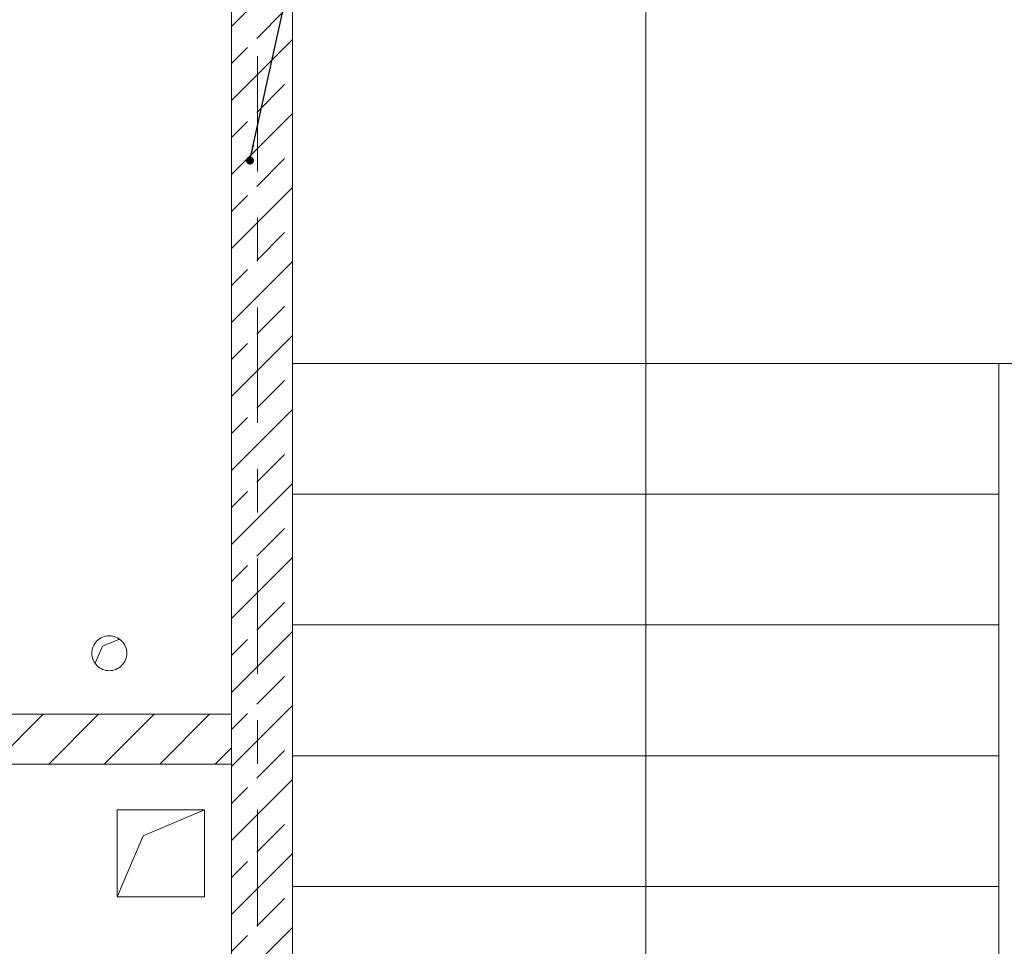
# Model space of a CAD drawing. Header units: metres. Extents: x -3.6 to 84.5, y -11 to 16.8.
# Tile 228 of 256: x 10.8 to 13, y 10.7 to 12.8. Entities that reach past the tile are written whole.
import ezdxf

# ---------------------------------------------------------------- set-up
doc = ezdxf.new("R2010")
doc.units = ezdxf.units.M
doc.header["$MEASUREMENT"] = 0
for name, pattern in [('Strichlinie doppelt', [0.546806, 0.264583, -0.105833, 0.070556, -0.105833]), ('Strichlinie eng', [0.115, 0.075, -0.04]), ('Wipeout_Contour', [1, 0, -1])]:
    doc.linetypes.add(name, pattern=pattern)
for name, color, linetype in [('152 - Bemaßung_ Beschriftung.Ausbau', 7, 'Continuous'), ('401 - Zone.Raum_ Raumbegrenzung_ Whg.', 7, 'Continuous'), ('451 - Universal.Achsen Raster', 7, 'Continuous'), ('603 - Struktur.Bodenplatte_ Decke Roh', 7, 'Continuous'), ('605 - Struktur.Wand Innen', 7, 'Continuous'), ('610 - Struktur.Treppe_ Rampe', 7, 'Continuous'), ('650 - Abdeckung.Fußboden Aufbau', 7, 'Continuous')]:
    doc.layers.add(name, color=color, linetype=linetype)
doc.styles.add('ERSTELLTER_STIL_1', font='txt')
doc.styles.add('ERSTELLTER_STIL_2', font='txt')
doc.dimstyles.new('ERSTELLTER_STIL__1', dxfattribs={"dimtxt": 0.1, "dimasz": 0.0532, "dimexe": 0.18, "dimexo": 0.0625, "dimgap": 0, "dimtad": 1, "dimzin": 0, "dimdsep": 46, "dimtxsty": 'ERSTELLTER_STIL_2', "dimblk": 'ARROWHEAD_2', "dimblk1": 'ARROWHEAD_2', "dimblk2": 'ARROWHEAD_2', "dimcen": 0.09, "dimse1": 1, "dimse2": 1, "dimclrd": 7, "dimclre": 7, "dimclrt": 7, "dimazin": 0, "dimtfac": 1, "dimtdec": 4, "dimtmove": 0, "dimatfit": 3, "dimfxl": 1, "dimtolj": 1, "dimtzin": 0, "dimarcsym": 0})
doc.dimstyles.new('ERSTELLTER_STIL__3', dxfattribs={"dimtxt": 0.1, "dimasz": 0.0532, "dimexe": 0.18, "dimexo": 0.0625, "dimgap": 0, "dimtad": 1, "dimtih": 1, "dimtoh": 1, "dimzin": 0, "dimdsep": 46, "dimtxsty": 'ERSTELLTER_STIL_2', "dimblk": 'ARROWHEAD_2', "dimblk1": 'ARROWHEAD_2', "dimblk2": 'ARROWHEAD_2', "dimcen": 0.09, "dimse1": 1, "dimse2": 1, "dimclrd": 7, "dimclre": 7, "dimclrt": 7, "dimazin": 0, "dimtfac": 1, "dimtdec": 4, "dimtmove": 0, "dimatfit": 3, "dimfxl": 1, "dimtolj": 1, "dimtzin": 0, "dimarcsym": 0})
doc.dimstyles.new('ERSTELLTER_STIL__7', dxfattribs={"dimtxt": 0.18, "dimasz": 0.03648, "dimexe": 0.18, "dimexo": 0.0625, "dimgap": 0, "dimtad": 0, "dimtih": 1, "dimtoh": 1, "dimdec": 4, "dimzin": 0, "dimdsep": 46, "dimcen": 0.09, "dimadec": 0, "dimazin": 0, "dimtfac": 1, "dimtdec": 4, "dimtmove": 0, "dimatfit": 3, "dimldrblk": 'ARROWHEAD_11', "dimfxl": 1, "dimtolj": 1, "dimtzin": 0, "dimarcsym": 0})

# ---------------------------------------------------------------- blocks, each defined once
blk = doc.blocks.new('ARROWHEAD_11')
at = {"color": 0, "linetype": 'Continuous', "lineweight": 0}
blk.add_line((0, 0), (-1, 0), dxfattribs=at)
at = {"color": 0, "linetype": 'Continuous', "lineweight": 0, "const_width": 0.25, "flags": 128}
blk.add_lwpolyline([(-0.125, 0, 1), (0.125, 0, 1)], format="xyb", close=True, dxfattribs=at)
blk = doc.blocks.new('*D366')
at = {"layer": '152 - Bemaßung_ Beschriftung.Ausbau', "color": 7, "linetype": 'Continuous', "lineweight": 5}
for p, q in [((7.8, 15.3025), (7.8, 15.4075)), ((11.27, 15.3025), (11.27, 15.4075)), ((7.8202, 15.39), (7.7798, 15.32)), ((11.2902, 15.39), (11.2498, 15.32)), ((7.67, 15.355), (7.8, 15.355)), ((7.8, 15.355), (11.27, 15.355)), ((11.27, 15.355), (11.41, 15.355))]:
    blk.add_line(p, q, dxfattribs=at)
at = {"layer": '152 - Bemaßung_ Beschriftung.Ausbau', "color": 7, "lineweight": 5, "char_height": 0.1, "attachment_point": 7, "style": 'ERSTELLTER_STIL_2'}
for s, insert in [('\\A1;{\\pql;\\fArial|b0|i0|c0|p38;3,47}', (9.3261, 15.375)), ('\\A1;{\\pql;\\fArial|b0|i0|c0|p38;14}', (11.098, 15.375))]:
    blk.add_mtext(s, dxfattribs=dict(at, insert=insert))
blk = doc.blocks.new('ARROWHEAD_2')
at = {"color": 0, "linetype": 'Continuous', "lineweight": 0}
for p, q in [((-0.378, -0.655), (0.378, 0.655)), ((0, 0), (-1, 0))]:
    blk.add_line(p, q, dxfattribs=at)
blk = doc.blocks.new('*D367')
at = {"layer": '152 - Bemaßung_ Beschriftung.Ausbau', "color": 7, "linetype": 'Continuous', "lineweight": 5}
for p, q in [((11.41, 15.3025), (11.41, 15.4075)), ((11.2902, 15.39), (11.2498, 15.32)), ((11.4302, 15.39), (11.3898, 15.32)), ((11.27, 15.355), (11.41, 15.355)), ((11.41, 15.355), (14.84, 15.355))]:
    blk.add_line(p, q, dxfattribs=at)
blk = doc.blocks.new('*D368')
at = {"layer": '152 - Bemaßung_ Beschriftung.Ausbau', "color": 7, "linetype": 'Continuous', "lineweight": 5}
for p, q in [((11.4302, 15.39), (11.3898, 15.32)), ((14.8602, 15.39), (14.8198, 15.32)), ((11.41, 15.355), (14.84, 15.355))]:
    blk.add_line(p, q, dxfattribs=at)
at = {"layer": '152 - Bemaßung_ Beschriftung.Ausbau', "color": 7, "lineweight": 5, "insert": (12.992, 15.375), "char_height": 0.1, "attachment_point": 7, "style": 'ERSTELLTER_STIL_2'}
blk.add_mtext('\\A1;{\\pql;\\fArial|b0|i0|c0|p38;3,43}', dxfattribs=at)
blk = doc.blocks.new('*D369')
at = {"layer": '152 - Bemaßung_ Beschriftung.Ausbau', "color": 7, "linetype": 'Continuous', "lineweight": 5}
for p, q in [((14.84, 15.3025), (14.84, 15.4075)), ((15.04, 15.3025), (15.04, 15.4075)), ((14.8602, 15.39), (14.8198, 15.32)), ((15.0602, 15.39), (15.0198, 15.32)), ((11.41, 15.355), (14.84, 15.355)), ((14.84, 15.355), (15.04, 15.355)), ((15.04, 15.355), (18.48, 15.355))]:
    blk.add_line(p, q, dxfattribs=at)
at = {"layer": '152 - Bemaßung_ Beschriftung.Ausbau', "color": 7, "lineweight": 5, "insert": (14.8641, 15.375), "char_height": 0.1, "attachment_point": 7, "style": 'ERSTELLTER_STIL_2'}
blk.add_mtext('\\A1;{\\pql;\\fArial|b0|i0|c0|p38;20}', dxfattribs=at)
blk = doc.blocks.new('*D648')
at = {"layer": '152 - Bemaßung_ Beschriftung.Ausbau', "color": 7, "linetype": 'Continuous', "lineweight": 5}
for p, q in [((-1.675, 13.455), (-1.675, 13.695)), ((-1.71, 13.4752), (-1.64, 13.4348)), ((-1.6225, 13.455), (-1.7275, 13.455)), ((-1.675, 0.245), (-1.675, 13.455)), ((-1.71, 0.2652), (-1.64, 0.2248)), ((-1.6225, 0.245), (-1.7275, 0.245)), ((-1.675, 0.005), (-1.675, 0.245))]:
    blk.add_line(p, q, dxfattribs=at)
at = {"layer": '152 - Bemaßung_ Beschriftung.Ausbau', "color": 7, "lineweight": 5, "insert": (-1.695, 6.679), "char_height": 0.1, "attachment_point": 7, "rotation": 90, "style": 'ERSTELLTER_STIL_2'}
blk.add_mtext('\\A1;{\\pql;\\fArial|b0|i0|c0|p38;13,21}', dxfattribs=at)

msp = doc.modelspace()

# ---------------------------------------------------------------- linework, layer by layer
at = {"layer": '401 - Zone.Raum_ Raumbegrenzung_ Whg.', "color": 7, "linetype": 'Continuous', "lineweight": 9}
for p, q in [((12.8169, 12.8022), (11.6031, 12.8022)), ((11.6031, 12.8022), (11.6031, 11.1031)), ((11.6031, 12.8022), (12.8169, 12.8022)), ((11.6031, 12.6156), (11.6031, 12.8022)), ((12.8169, 11.1031), (12.8169, 12.8022)), ((12.8169, 12.8022), (12.8169, 12.6156)), ((12.8169, 12.6156), (11.6031, 12.6156)), ((11.6031, 12.6156), (12.8169, 12.6156)), ((11.6031, 12.429), (11.6031, 12.6156)), ((12.8169, 12.6156), (12.8169, 12.429)), ((12.8169, 12.429), (11.6031, 12.429)), ((11.6031, 12.429), (12.8169, 12.429)), ((11.6031, 12.2817), (11.6031, 12.429)), ((12.8169, 12.429), (12.8169, 12.2817)), ((12.8169, 12.2817), (11.6031, 12.2817)), ((11.6031, 12.2817), (12.8169, 12.2817)), ((11.6031, 12.1343), (11.6031, 12.2817)), ((12.8169, 12.2817), (12.8169, 12.1343)), ((12.8169, 12.1343), (11.6031, 12.1343)), ((11.6031, 12.1343), (12.8169, 12.1343)), ((11.6031, 11.987), (11.6031, 12.1343)), ((12.8169, 12.1343), (12.8169, 11.987)), ((12.8169, 11.987), (11.6031, 11.987)), ((11.6031, 11.987), (12.8169, 11.987)), ((11.6031, 11.8397), (11.6031, 11.987)), ((12.8169, 11.987), (12.8169, 11.8397)), ((12.8169, 11.8397), (11.6031, 11.8397)), ((11.6031, 11.8397), (12.8169, 11.8397)), ((11.6031, 11.6924), (11.6031, 11.8397)), ((12.8169, 11.8397), (12.8169, 11.6924)), ((12.8169, 11.6924), (11.6031, 11.6924)), ((11.6031, 11.6924), (12.8169, 11.6924)), ((11.6031, 11.5451), (11.6031, 11.6924)), ((12.8169, 11.6924), (12.8169, 11.5451)), ((12.8169, 11.5451), (11.6031, 11.5451)), ((11.6031, 11.5451), (12.8169, 11.5451)), ((11.6031, 11.3977), (11.6031, 11.5451)), ((12.8169, 11.5451), (12.8169, 11.3977)), ((12.8169, 11.3977), (11.6031, 11.3977)), ((11.6031, 11.3977), (12.8169, 11.3977)), ((11.6031, 11.2504), (11.6031, 11.3977)), ((12.8169, 11.3977), (12.8169, 11.2504)), ((12.8169, 11.2504), (11.6031, 11.2504)), ((11.6031, 11.2504), (12.8169, 11.2504)), ((11.6031, 11.1031), (11.6031, 11.2504)), ((12.8169, 11.2504), (12.8169, 11.1031)), ((11.6031, 11.1031), (12.8169, 11.1031)), ((12.8169, 11.1031), (11.6031, 11.1031))]:
    msp.add_line(p, q, dxfattribs=at)
at = {"layer": '451 - Universal.Achsen Raster', "color": 160, "linetype": 'Strichlinie doppelt', "lineweight": 9, "true_color": 0x3232ff}
msp.add_line((11.33, -10.585), (11.33, 16.355), dxfattribs=at)
at = {"layer": '603 - Struktur.Bodenplatte_ Decke Roh', "color": 7, "linetype": 'Continuous', "lineweight": 5}
for p, q in [((10.974, 11.376), (11.013, 11.3927)), ((10.9573, 11.337), (10.974, 11.376))]:
    msp.add_line(p, q, dxfattribs=at)
at = {"layer": '603 - Struktur.Bodenplatte_ Decke Roh', "color": 7, "linetype": 'Continuous', "lineweight": 9}
for p, q in [((11.068, 10.941), (11.208, 11.001)), ((11.008, 10.801), (11.068, 10.941))]:
    msp.add_line(p, q, dxfattribs=at)
at = {"layer": '603 - Struktur.Bodenplatte_ Decke Roh', "color": 7, "linetype": 'Continuous', "lineweight": 18, "flags": 128}
msp.add_lwpolyline([(62.275, 0.005), (62.275, 13.695), (50.78, 13.695), (50.78, 13), (50.84, 13), (50.84, 8.585), (49.03, 8.585), (49.03, 8.725), (47.41, 8.725), (47.41, 13), (47.48, 13), (47.48, 13.695), (14.78, 13.695), (14.78, 13), (14.84, 13), (14.84, 8.585), (13.03, 8.585), (13.03, 8.725), (11.41, 8.725), (11.41, 13), (11.48, 13), (11.48, 13.695), (-0.015, 13.695), (-0.015, 0.005)], dxfattribs=at)
at = {"layer": '603 - Struktur.Bodenplatte_ Decke Roh', "color": 7, "linetype": 'Continuous', "lineweight": 9, "flags": 128}
msp.add_lwpolyline([(11.03, 11.36, 0.414214), (10.99, 11.4, 0.414214), (10.95, 11.36, 0.414214), (10.99, 11.32, 0.414214)], format="xyb", close=True, dxfattribs=at)
for points in [[(11.208, 11.001), (11.008, 11.001)], [(11.008, 11.001), (11.008, 10.801)], [(11.208, 10.801), (11.208, 11.001)], [(11.008, 10.801), (11.208, 10.801)]]:
    msp.add_lwpolyline(points, dxfattribs=at)
at = {"layer": '605 - Struktur.Wand Innen', "color": 7, "linetype": 'Continuous', "lineweight": 18, "flags": 128}
msp.add_lwpolyline([(11.27, 13), (11.27, 8.5)], dxfattribs=at)
at = {"layer": '650 - Abdeckung.Fußboden Aufbau', "color": 7, "linetype": 'Continuous', "lineweight": 13, "flags": 128}
msp.add_lwpolyline([(7.67, 11.775), (7.8, 11.775), (7.8, 11.22), (11.27, 11.22), (11.27, 12.99), (11.17, 12.99), (11.17, 13.445), (7.89, 13.445), (7.89, 12.99), (7.8, 12.99), (7.8, 12.785), (7.67, 12.785)], dxfattribs=at)
msp.add_lwpolyline([(7.8, 8.51), (7.89, 8.51), (7.89, 8.2555), (9.315, 8.2555), (9.315, 8.105), (10.325, 8.105), (10.325, 8.2555), (11.17, 8.2555), (11.17, 8.51), (11.27, 8.51), (11.27, 11.1055), (7.8, 11.1055)], close=True, dxfattribs=at)

# ---------------------------------------------------------------- texts
at = {"layer": '401 - Zone.Raum_ Raumbegrenzung_ Whg.', "color": 7, "lineweight": 9, "attachment_point": 1}
for s, insert, char_height, style in [('\\A1;{\\pqj;\\pt0;\\fArial|b1|i0|c0|p38;}', (12.7383, 12.7875), 0.1, 'ERSTELLTER_STIL_1'), ('\\A1;{\\pqj;\\pt0;\\fArial|b1|i0|c0|p38;Treppenraum 2}', (11.6817, 12.7646), 0.1, 'ERSTELLTER_STIL_1'), ('\\A1;{\\pqj;\\pt0;\\fArial|b1|i0|c0|p38;}', (12.7383, 12.6009), 0.1, 'ERSTELLTER_STIL_1'), ('\\A1;{\\pql;\\pt0;\\fArial|b1|i0|c0|p38;1.0.04}', (11.6817, 12.578), 0.1, 'ERSTELLTER_STIL_1'), ('\\A1;{\\pqj;\\pt0;\\fArial|b0|i0|c0|p38;Alt Nr TH02}', (11.6817, 12.3971), 0.075, 'ERSTELLTER_STIL_2'), ('\\A1;{\\pqj;\\pt0;\\fArial|b0|i0|c0|p38;}', (12.7383, 12.4143), 0.075, 'ERSTELLTER_STIL_2'), ('\\A1;{\\pqj;\\pt0;\\fArial|b0|i0|c0|p38;NF: }', (11.6817, 12.2498), 0.075, 'ERSTELLTER_STIL_2'), ('\\A1;{\\pql;\\pt0,0.05;\\fArial|b0|i0|c0|p38;26,06\\fArial|b0|i0|c0|p38;\\A1{\\H.66x;\\S^  ;}\\fArial|b0|i0|c0|p38; m\\fArial|b0|i0|c0|p38;\\A1{\\H.66x;\\S2^  ;}}', (12.3298, 12.2498), 0.075, 'ERSTELLTER_STIL_2'), ('\\A1;{\\pqj;\\pt0;\\fArial|b0|i0|c0|p38;OKFF: }', (11.6817, 12.1025), 0.075, 'ERSTELLTER_STIL_2'), ('\\A1;{\\pqj;\\pt0;\\fArial|b0|i0|c0|p38;±0,00}', (12.4826, 12.1025), 0.075, 'ERSTELLTER_STIL_2'), ('\\A1;{\\pqj;\\pt0;\\fArial|b0|i0|c0|p38;OKRB: }', (11.6817, 11.9551), 0.075, 'ERSTELLTER_STIL_2'), ('\\A1;{\\pqj;\\pt0;\\fArial|b0|i0|c0|p38;-0,12}', (12.5045, 11.9551), 0.075, 'ERSTELLTER_STIL_2'), ('\\A1;{\\pqj;\\pt0;\\fArial|b0|i0|c0|p38;3,00 m}', (12.4243, 11.8078), 0.075, 'ERSTELLTER_STIL_2'), ('\\A1;{\\pqj;\\pt0;\\fArial|b0|i0|c0|p38;RH: }', (11.6817, 11.8078), 0.075, 'ERSTELLTER_STIL_2'), ('\\A1;{\\pqj;\\pt0;\\fArial|b0|i0|c0|p38;RU: }', (11.6817, 11.6605), 0.075, 'ERSTELLTER_STIL_2'), ('\\A1;{\\pqj;\\pt0;\\fArial|b0|i0|c0|p38;22,60 m}', (12.3674, 11.6605), 0.075, 'ERSTELLTER_STIL_2'), ('\\A1;{\\pqj;\\pt0;\\fArial|b0|i0|c0|p38;Linoleum; Terrazzo}', (11.8709, 11.5132), 0.075, 'ERSTELLTER_STIL_2'), ('\\A1;{\\pqj;\\pt0;\\fArial|b0|i0|c0|p38;FB: }', (11.6817, 11.5132), 0.075, 'ERSTELLTER_STIL_2'), ('\\A1;{\\pqj;\\pt0;\\fArial|b0|i0|c0|p38;WB: }', (11.6817, 11.3659), 0.075, 'ERSTELLTER_STIL_2'), ('\\A1;{\\pqj;\\pt0;\\fArial|b0|i0|c0|p38;Glasvlies}', (12.3221, 11.3659), 0.075, 'ERSTELLTER_STIL_2'), ('\\A1;{\\pqj;\\pt0;\\fArial|b0|i0|c0|p38;Anstrich}', (12.3674, 11.2185), 0.075, 'ERSTELLTER_STIL_2'), ('\\A1;{\\pqj;\\pt0;\\fArial|b0|i0|c0|p38;DB: }', (11.6817, 11.2185), 0.075, 'ERSTELLTER_STIL_2')]:
    msp.add_mtext(s, dxfattribs=dict(at, insert=insert, char_height=char_height, style=style))

# ---------------------------------------------------------------- next in the draw order: wipeouts: each hides what was drawn before it
at = {"color": 254, "linetype": 'Wipeout_Contour', "lineweight": 0, "ltscale": 125.920989}
msp.add_wipeout([(14.84, 13.645), (11.41, 13.645), (11.41, 12.025), (13.03, 12.025), (13.22, 12.025), (13.22, 11.885), (14.84, 11.885)], dxfattribs=at).dxf.layer = '610 - Struktur.Treppe_ Rampe'

# ---------------------------------------------------------------- next in the draw order: linework, layer by layer
at = {"layer": '610 - Struktur.Treppe_ Rampe', "color": 7, "linetype": 'Continuous', "lineweight": 13}
for p, q in [((11.41, 13.645), (11.41, 12.025)), ((13.03, 12.025), (13.22, 12.025))]:
    msp.add_line(p, q, dxfattribs=at)

# ---------------------------------------------------------------- next in the draw order: leaders
at = {"layer": '152 - Bemaßung_ Beschriftung.Ausbau', "color": 7, "linetype": 'Continuous', "lineweight": 9, "annotation_type": 0, "has_hookline": 1, "hookline_direction": 0, "text_width": 0.5828}
msp.add_leader([(11.3126, 12.4902), (11.7402, 14.4341), (11.7902, 14.4341)], dimstyle='ERSTELLTER_STIL__7', dxfattribs=at)

# ---------------------------------------------------------------- next in the draw order: wipeouts: each hides what was drawn before it
at = {"color": 254, "linetype": 'Wipeout_Contour', "lineweight": 0, "ltscale": 64.23326}
msp.add_wipeout([(11.41, 8.725), (13.03, 8.725), (13.03, 12.025), (11.41, 12.025)], dxfattribs=at).dxf.layer = '610 - Struktur.Treppe_ Rampe'

# ---------------------------------------------------------------- next in the draw order: hatches: boundary and pattern name
at = {"layer": '605 - Struktur.Wand Innen', "linetype": 'Continuous', "lineweight": 0, "true_color": 0x000000}
h = msp.add_hatch(dxfattribs=at)
h.set_pattern_fill('Beton__Stahlbeton_0001', color=18, style=0, pattern_type=2)
h.set_pattern_definition([(45, (0, 0), (-0.0848528, 0.0848528), []), (45, (-0.04243, 0.04243), (-0.0848528, 0.0848528), [0.09, -0.03])])
h.paths.add_polyline_path([(11.41, 13), (11.27, 13), (11.27, 8.5), (11.41, 8.5)])

# ---------------------------------------------------------------- next in the draw order: linework, layer by layer
at = {"layer": '605 - Struktur.Wand Innen', "color": 7, "linetype": 'Continuous', "lineweight": 18, "flags": 128}
msp.add_lwpolyline([(11.41, 8.5), (11.41, 13)], dxfattribs=at)
at = {"layer": '610 - Struktur.Treppe_ Rampe', "color": 7, "linetype": 'Continuous', "lineweight": 13}
for p, q in [((11.41, 13.645), (11.41, 12.025)), ((11.41, 12.025), (11.41, 8.725)), ((11.41, 12.025), (13.03, 12.025)), ((11.41, 12.025), (11.41, 11.725)), ((13.03, 12.025), (11.41, 12.025)), ((13.03, 8.725), (13.03, 12.025)), ((13.03, 12.025), (13.22, 12.025)), ((13.03, 11.725), (13.03, 12.025)), ((11.41, 11.725), (13.03, 11.725)), ((13.03, 11.725), (11.41, 11.725)), ((11.41, 11.725), (11.41, 11.425)), ((13.03, 11.425), (13.03, 11.725)), ((11.41, 11.425), (13.03, 11.425)), ((13.03, 11.425), (11.41, 11.425)), ((11.41, 11.425), (11.41, 11.125)), ((13.03, 11.125), (13.03, 11.425)), ((11.41, 11.125), (13.03, 11.125)), ((13.03, 11.125), (11.41, 11.125)), ((11.41, 11.125), (11.41, 10.825)), ((13.03, 10.825), (13.03, 11.125)), ((11.41, 10.825), (13.03, 10.825)), ((13.03, 10.825), (11.41, 10.825)), ((11.41, 10.825), (11.41, 10.525)), ((13.03, 10.525), (13.03, 10.825))]:
    msp.add_line(p, q, dxfattribs=at)
at = {"layer": '610 - Struktur.Treppe_ Rampe', "color": 7, "linetype": 'Continuous', "lineweight": 18}
for p, q in [((12.22, 12.835), (12.22, 12.025)), ((12.22, 12.025), (12.22, 9.025))]:
    msp.add_line(p, q, dxfattribs=at)
at = {"layer": '610 - Struktur.Treppe_ Rampe', "color": 7, "linetype": 'Strichlinie eng', "lineweight": 9}
for p, q in [((13.03, 12.025), (11.41, 12.025)), ((13.03, 12.025), (11.41, 12.025)), ((13.03, 11.725), (11.41, 11.725)), ((13.03, 11.425), (11.41, 11.425)), ((13.03, 11.125), (11.41, 11.125)), ((13.03, 10.825), (11.41, 10.825))]:
    msp.add_line(p, q, dxfattribs=at)

# ---------------------------------------------------------------- next in the draw order: dimensions: what is measured, and where the dimension line sits
at = {"layer": '152 - Bemaßung_ Beschriftung.Ausbau', "color": 7, "linetype": 'Continuous', "lineweight": 5}
for base, p1, p2, picture, middle in [((14.84, 15.355), (11.41, 10.735), (14.84, 10.735), '*D368', (13.1219, 15.425)), ((15.04, 15.355), (14.84, 10.735), (15.04, 10.735), '*D369', (14.9403, 15.425))]:
    dim = msp.add_linear_dim(base=base, p1=p1, p2=p2, dimstyle='ERSTELLTER_STIL__3', dxfattribs=at)
    dim.commit()
    dim.dimension.update_dxf_attribs({"geometry": picture, "text_midpoint": middle, "dimtype": 160})

# ---------------------------------------------------------------- next in the draw order: wipeouts: each hides what was drawn before it
at = {"color": 254, "linetype": 'Wipeout_Contour', "lineweight": 0, "ltscale": 58.875505}
msp.add_wipeout([(7.8, 11.1055), (11.27, 11.1055), (11.27, 11.22), (7.8, 11.22)], dxfattribs=at).dxf.layer = '605 - Struktur.Wand Innen'

# ---------------------------------------------------------------- next in the draw order: hatches: boundary and pattern name
at = {"layer": '605 - Struktur.Wand Innen', "linetype": 'Continuous', "lineweight": 0, "true_color": 0x000000}
h = msp.add_hatch(dxfattribs=at)
h.set_pattern_fill('MW_Ziegel_0001', color=18, style=0, pattern_type=2)
h.set_pattern_definition([(45, (0, 0), (-0.0636396, 0.0636396), [])])
h.paths.add_polyline_path([(7.8, 11.1055), (11.27, 11.1055), (11.27, 11.22), (7.8, 11.22)])

# ---------------------------------------------------------------- next in the draw order: linework, layer by layer
at = {"layer": '605 - Struktur.Wand Innen', "color": 7, "linetype": 'Continuous', "lineweight": 13, "flags": 128}
for points in [[(11.27, 11.22), (7.8, 11.22)], [(11.27, 11.1055), (11.27, 11.22)], [(7.8, 11.1055), (11.27, 11.1055)]]:
    msp.add_lwpolyline(points, dxfattribs=at)

# ---------------------------------------------------------------- next in the draw order: dimensions: what is measured, and where the dimension line sits
at = {"layer": '152 - Bemaßung_ Beschriftung.Ausbau', "color": 7, "linetype": 'Continuous', "lineweight": 5}
for base, p1, p2, picture, middle in [((11.27, 15.355), (7.8, 10.75), (11.27, 10.735), '*D366', (9.456, 15.425)), ((11.41, 15.355), (11.27, 10.735), (11.41, 10.735), '*D367', (11.1742, 15.425))]:
    dim = msp.add_linear_dim(base=base, p1=p1, p2=p2, dimstyle='ERSTELLTER_STIL__3', dxfattribs=at)
    dim.commit()
    dim.dimension.update_dxf_attribs({"geometry": picture, "text_midpoint": middle, "dimtype": 160})
dim = msp.add_linear_dim(base=(-1.675, 13.455), p1=(22.1775, 0.245), p2=(31.13, 13.455), angle=90, dimstyle='ERSTELLTER_STIL__1', dxfattribs=at)
dim.commit()
dim.dimension.update_dxf_attribs({"geometry": '*D648', "text_midpoint": (-1.745, 6.847), "dimtype": 160, "text_rotation": 90})

doc.saveas('drawing.dxf')
